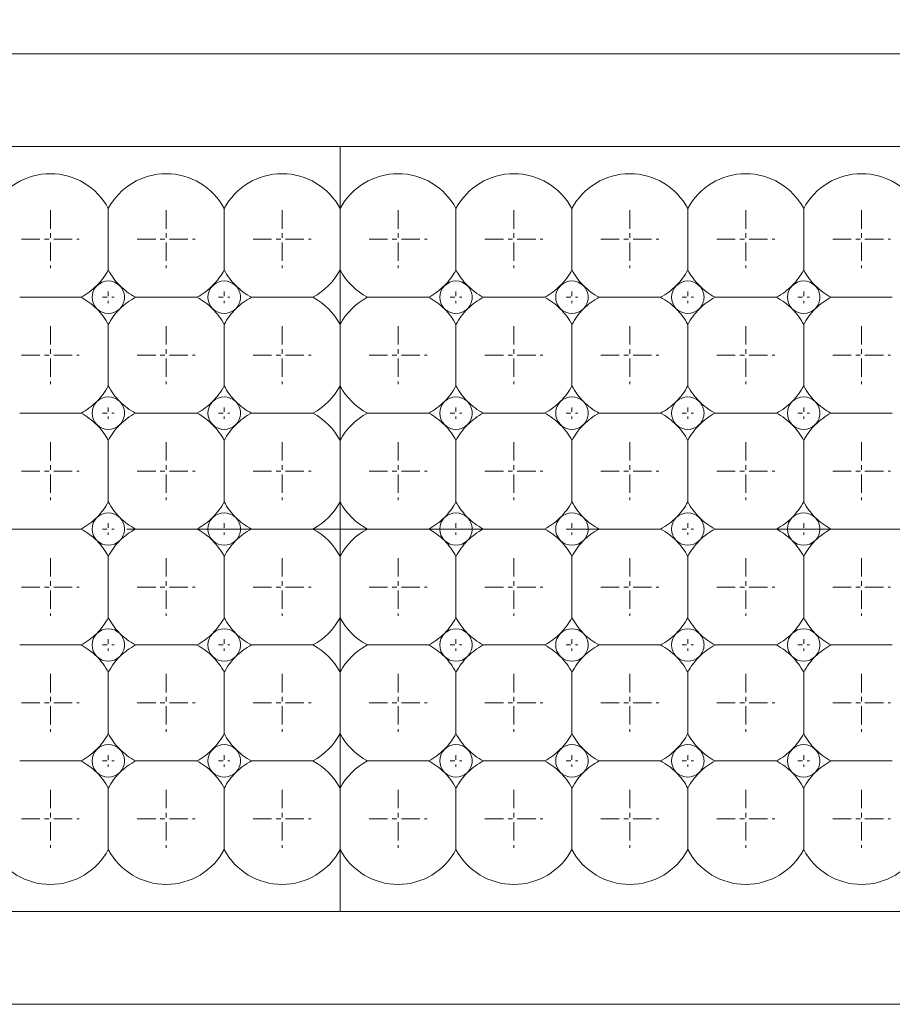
# Model space of a CAD drawing. Header units: millimetres. Extents: x -201 to 202, y 143 to 428.
# Tile 4 of 28: x -99 to -81, y 283 to 304. Entities that reach past the tile are written whole.
import ezdxf

# ---------------------------------------------------------------- set-up
doc = ezdxf.new("R2010")
doc.units = ezdxf.units.MM
doc.header["$LTSCALE"] = 0.25
doc.linetypes.add('CENTER', pattern=[50.8, 31.75, -6.35, 6.35, -6.35])
for name, color, linetype, lineweight in [('BASE', 7, 'Continuous', 20), ('CENTER', 1, 'CENTER', 9), ('DIMENSION', 6, 'Continuous', 9), ('LED LENS', 7, 'Continuous', 20)]:
    doc.layers.add(name, color=color, linetype=linetype, lineweight=lineweight)
doc.styles.add('VS Standard', font='msgothic.ttc', dxfattribs={"height": 3})
doc.dimstyles.new('VS Standard x0.5', dxfattribs={"dimtxt": 3, "dimasz": 3, "dimexe": 0.5, "dimexo": 0.8, "dimgap": 0.5, "dimtad": 3, "dimlfac": 2, "dimrnd": 0.0001, "dimzin": 9, "dimdsep": 46, "dimtxsty": 'VS Standard', "dimcen": 0, "dimaunit": 1, "dimadec": 0, "dimazin": 2, "dimtfac": 1, "dimtmove": 0, "dimatfit": 3, "dimfxl": 1, "dimtolj": 1, "dimtzin": 0, "dimarcsym": 0})

# ---------------------------------------------------------------- blocks, each defined once
blk = doc.blocks.new('*D234')
at = {"layer": 'Defpoints', "color": 0}
for p in [(83.249, 324.157), (-118.251, 303.238), (83.249, 303.238)]:
    blk.add_point(p, dxfattribs=at)
at = {"layer": 'DIMENSION', "color": 0, "lineweight": -2}
for p, q in [((-118.251, 304.038), (-118.251, 324.657)), ((83.249, 304.038), (83.249, 324.657)), ((-115.251, 324.157), (80.249, 324.157))]:
    blk.add_line(p, q, dxfattribs=at)
at = {"layer": 'DIMENSION', "color": 0}
for points in [[(-115.251, 324.657), (-115.251, 323.657), (-118.251, 324.157)], [(80.249, 323.657), (80.249, 324.657), (83.249, 324.157)]]:
    blk.add_solid(points, dxfattribs=at)
at = {"layer": 'DIMENSION', "color": 0, "insert": (-17.501, 326.158), "char_height": 3, "attachment_point": 5, "style": 'VS Standard'}
blk.add_mtext('\\A1;403', dxfattribs=at)
blk = doc.blocks.new('*D235')
at = {"layer": 'Defpoints', "color": 0}
for p in [(82.499, 314.774), (-117.501, 303.238), (82.499, 303.238)]:
    blk.add_point(p, dxfattribs=at)
at = {"layer": 'DIMENSION', "color": 0, "lineweight": -2}
for p, q in [((-117.501, 304.038), (-117.501, 315.274)), ((82.499, 304.038), (82.499, 315.274)), ((-114.501, 314.774), (79.499, 314.774))]:
    blk.add_line(p, q, dxfattribs=at)
at = {"layer": 'DIMENSION', "color": 0}
for points in [[(-114.501, 315.274), (-114.501, 314.274), (-117.501, 314.774)], [(79.499, 314.274), (79.499, 315.274), (82.499, 314.774)]]:
    blk.add_solid(points, dxfattribs=at)
at = {"layer": 'DIMENSION', "color": 0, "insert": (-17.501, 316.774), "char_height": 3, "attachment_point": 5, "style": 'VS Standard'}
blk.add_mtext('\\A1;400', dxfattribs=at)
blk = doc.blocks.new('*D236')
at = {"layer": 'Defpoints', "color": 0}
for p in [(84.248, 333.394), (-119.254, 298.575), (84.248, 298.488)]:
    blk.add_point(p, dxfattribs=at)
at = {"layer": 'DIMENSION', "color": 0, "lineweight": -2}
for p, q in [((-119.254, 299.375), (-119.254, 333.894)), ((84.248, 299.288), (84.248, 333.894)), ((-116.254, 333.394), (81.248, 333.394))]:
    blk.add_line(p, q, dxfattribs=at)
at = {"layer": 'DIMENSION', "color": 0}
for points in [[(-116.254, 333.894), (-116.254, 332.894), (-119.254, 333.394)], [(81.248, 332.894), (81.248, 333.894), (84.248, 333.394)]]:
    blk.add_solid(points, dxfattribs=at)
at = {"layer": 'DIMENSION', "color": 0, "insert": (-17.503, 335.645), "char_height": 3, "attachment_point": 5, "style": 'VS Standard'}
blk.add_mtext('\\A1;\\A1;(407)', dxfattribs=at)

msp = doc.modelspace()

# ---------------------------------------------------------------- linework, layer by layer
at = {"layer": 'BASE'}
for p, q in [((-117.5007, 303.2382), (82.4993, 303.2382)), ((82.4993, 301.2382), (-117.5007, 301.2382)), ((-92.5007, 301.2382), (-92.5007, 284.7382)), ((-117.5007, 284.7382), (82.4993, 284.7382)), ((82.4993, 282.7382), (-118.2507, 282.7382))]:
    msp.add_line(p, q, dxfattribs=at)
at = {"layer": 'CENTER', "ltscale": 0.05}
for p, q in [((-98.7507, 299.8632), (-98.7507, 298.6132)), ((-96.2507, 299.8632), (-96.2507, 298.6132)), ((-93.7507, 299.8632), (-93.7507, 298.6132)), ((-91.2507, 299.8632), (-91.2507, 298.6132)), ((-88.7507, 299.8632), (-88.7507, 298.6132)), ((-86.2507, 299.8632), (-86.2507, 298.6132)), ((-83.7507, 299.8632), (-83.7507, 298.6132)), ((-81.2507, 299.8632), (-81.2507, 298.6132)), ((-99.3757, 299.2382), (-98.1257, 299.2382)), ((-96.8757, 299.2382), (-95.6257, 299.2382)), ((-94.3757, 299.2382), (-93.1257, 299.2382)), ((-91.8757, 299.2382), (-90.6257, 299.2382)), ((-89.3757, 299.2382), (-88.1257, 299.2382)), ((-86.8757, 299.2382), (-85.6257, 299.2382)), ((-84.3757, 299.2382), (-83.1257, 299.2382)), ((-81.8757, 299.2382), (-80.6257, 299.2382)), ((-98.7507, 297.3632), (-98.7507, 296.1132)), ((-96.2507, 297.3632), (-96.2507, 296.1132)), ((-93.7507, 297.3632), (-93.7507, 296.1132)), ((-91.2507, 297.3632), (-91.2507, 296.1132)), ((-88.7507, 297.3632), (-88.7507, 296.1132)), ((-86.2507, 297.3632), (-86.2507, 296.1132)), ((-83.7507, 297.3632), (-83.7507, 296.1132)), ((-81.2507, 297.3632), (-81.2507, 296.1132)), ((-99.3757, 296.7382), (-98.1257, 296.7382)), ((-96.8757, 296.7382), (-95.6257, 296.7382)), ((-94.3757, 296.7382), (-93.1257, 296.7382)), ((-91.8757, 296.7382), (-90.6257, 296.7382)), ((-89.3757, 296.7382), (-88.1257, 296.7382)), ((-86.8757, 296.7382), (-85.6257, 296.7382)), ((-84.3757, 296.7382), (-83.1257, 296.7382)), ((-81.8757, 296.7382), (-80.6257, 296.7382)), ((-98.7507, 294.8632), (-98.7507, 293.6132)), ((-96.2507, 294.8632), (-96.2507, 293.6132)), ((-93.7507, 294.8632), (-93.7507, 293.6132)), ((-91.2507, 294.8632), (-91.2507, 293.6132)), ((-88.7507, 294.8632), (-88.7507, 293.6132)), ((-86.2507, 294.8632), (-86.2507, 293.6132)), ((-83.7507, 294.8632), (-83.7507, 293.6132)), ((-81.2507, 294.8632), (-81.2507, 293.6132)), ((-99.3757, 294.2382), (-98.1257, 294.2382)), ((-96.8757, 294.2382), (-95.6257, 294.2382)), ((-94.3757, 294.2382), (-93.1257, 294.2382)), ((-91.8757, 294.2382), (-90.6257, 294.2382)), ((-89.3757, 294.2382), (-88.1257, 294.2382)), ((-86.8757, 294.2382), (-85.6257, 294.2382)), ((-84.3757, 294.2382), (-83.1257, 294.2382)), ((-81.8757, 294.2382), (-80.6257, 294.2382)), ((-98.7507, 292.3632), (-98.7507, 291.1132)), ((-96.2507, 292.3632), (-96.2507, 291.1132)), ((-93.7507, 292.3632), (-93.7507, 291.1132)), ((-91.2507, 292.3632), (-91.2507, 291.1132)), ((-88.7507, 292.3632), (-88.7507, 291.1132)), ((-86.2507, 292.3632), (-86.2507, 291.1132)), ((-83.7507, 292.3632), (-83.7507, 291.1132)), ((-81.2507, 292.3632), (-81.2507, 291.1132)), ((-99.3757, 291.7382), (-98.1257, 291.7382)), ((-96.8757, 291.7382), (-95.6257, 291.7382)), ((-94.3757, 291.7382), (-93.1257, 291.7382)), ((-91.8757, 291.7382), (-90.6257, 291.7382)), ((-89.3757, 291.7382), (-88.1257, 291.7382)), ((-86.8757, 291.7382), (-85.6257, 291.7382)), ((-84.3757, 291.7382), (-83.1257, 291.7382)), ((-81.8757, 291.7382), (-80.6257, 291.7382)), ((-98.7507, 289.8632), (-98.7507, 288.6132)), ((-96.2507, 289.8632), (-96.2507, 288.6132)), ((-93.7507, 289.8632), (-93.7507, 288.6132)), ((-91.2507, 289.8632), (-91.2507, 288.6132)), ((-88.7507, 289.8632), (-88.7507, 288.6132)), ((-86.2507, 289.8632), (-86.2507, 288.6132)), ((-83.7507, 289.8632), (-83.7507, 288.6132)), ((-81.2507, 289.8632), (-81.2507, 288.6132)), ((-99.3757, 289.2382), (-98.1257, 289.2382)), ((-96.8757, 289.2382), (-95.6257, 289.2382)), ((-94.3757, 289.2382), (-93.1257, 289.2382)), ((-91.8757, 289.2382), (-90.6257, 289.2382)), ((-89.3757, 289.2382), (-88.1257, 289.2382)), ((-86.8757, 289.2382), (-85.6257, 289.2382)), ((-84.3757, 289.2382), (-83.1257, 289.2382)), ((-81.8757, 289.2382), (-80.6257, 289.2382)), ((-98.7507, 287.3632), (-98.7507, 286.1132)), ((-96.2507, 287.3632), (-96.2507, 286.1132)), ((-93.7507, 287.3632), (-93.7507, 286.1132)), ((-91.2507, 287.3632), (-91.2507, 286.1132)), ((-88.7507, 287.3632), (-88.7507, 286.1132)), ((-86.2507, 287.3632), (-86.2507, 286.1132)), ((-83.7507, 287.3632), (-83.7507, 286.1132)), ((-81.2507, 287.3632), (-81.2507, 286.1132)), ((-99.3757, 286.7382), (-98.1257, 286.7382)), ((-96.8757, 286.7382), (-95.6257, 286.7382)), ((-94.3757, 286.7382), (-93.1257, 286.7382)), ((-91.8757, 286.7382), (-90.6257, 286.7382)), ((-89.3757, 286.7382), (-88.1257, 286.7382)), ((-86.8757, 286.7382), (-85.6257, 286.7382)), ((-84.3757, 286.7382), (-83.1257, 286.7382)), ((-81.8757, 286.7382), (-80.6257, 286.7382))]:
    msp.add_line(p, q, dxfattribs=at)
at = {"layer": 'CENTER', "ltscale": 0.01}
for p, q in [((-97.6257, 297.9882), (-97.3757, 297.9882)), ((-97.5007, 298.1132), (-97.5007, 297.8632)), ((-95.1257, 297.9882), (-94.8757, 297.9882)), ((-95.0007, 298.1132), (-95.0007, 297.8632)), ((-92.5007, 298.1132), (-92.5007, 297.8632)), ((-90.1257, 297.9882), (-89.8757, 297.9882)), ((-90.0007, 298.1132), (-90.0007, 297.8632)), ((-87.6257, 297.9882), (-87.3757, 297.9882)), ((-87.5007, 298.1132), (-87.5007, 297.8632)), ((-85.1257, 297.9882), (-84.8757, 297.9882)), ((-85.0007, 298.1132), (-85.0007, 297.8632)), ((-82.6257, 297.9882), (-82.3757, 297.9882)), ((-82.5007, 298.1132), (-82.5007, 297.8632)), ((-97.5007, 295.6132), (-97.5007, 295.3632)), ((-95.0007, 295.6132), (-95.0007, 295.3632)), ((-92.5007, 295.6132), (-92.5007, 295.3632)), ((-90.0007, 295.6132), (-90.0007, 295.3632)), ((-87.5007, 295.6132), (-87.5007, 295.3632)), ((-85.0007, 295.6132), (-85.0007, 295.3632)), ((-82.5007, 295.6132), (-82.5007, 295.3632)), ((-97.6257, 295.4882), (-97.3757, 295.4882)), ((-95.1257, 295.4882), (-94.8757, 295.4882)), ((-90.1257, 295.4882), (-89.8757, 295.4882)), ((-87.6257, 295.4882), (-87.3757, 295.4882)), ((-85.1257, 295.4882), (-84.8757, 295.4882)), ((-82.6257, 295.4882), (-82.3757, 295.4882)), ((-97.5007, 293.1132), (-97.5007, 292.8632)), ((-95.0007, 293.1132), (-95.0007, 292.8632)), ((-92.5007, 293.1132), (-92.5007, 292.8632)), ((-90.0007, 293.1132), (-90.0007, 292.8632)), ((-87.5007, 293.1132), (-87.5007, 292.8632)), ((-85.0007, 293.1132), (-85.0007, 292.8632)), ((-82.5007, 293.1132), (-82.5007, 292.8632)), ((-97.6257, 292.9882), (-97.3757, 292.9882)), ((-95.1257, 292.9882), (-94.8757, 292.9882)), ((-90.1257, 292.9882), (-89.8757, 292.9882)), ((-87.6257, 292.9882), (-87.3757, 292.9882)), ((-85.1257, 292.9882), (-84.8757, 292.9882)), ((-82.6257, 292.9882), (-82.3757, 292.9882)), ((-97.5007, 290.6132), (-97.5007, 290.3632)), ((-95.0007, 290.6132), (-95.0007, 290.3632)), ((-92.5007, 290.6132), (-92.5007, 290.3632)), ((-90.0007, 290.6132), (-90.0007, 290.3632)), ((-87.5007, 290.6132), (-87.5007, 290.3632)), ((-85.0007, 290.6132), (-85.0007, 290.3632)), ((-82.5007, 290.6132), (-82.5007, 290.3632)), ((-97.6257, 290.4882), (-97.3757, 290.4882)), ((-95.1257, 290.4882), (-94.8757, 290.4882)), ((-90.1257, 290.4882), (-89.8757, 290.4882)), ((-87.6257, 290.4882), (-87.3757, 290.4882)), ((-85.1257, 290.4882), (-84.8757, 290.4882)), ((-82.6257, 290.4882), (-82.3757, 290.4882)), ((-97.6257, 287.9882), (-97.3757, 287.9882)), ((-97.5007, 288.1132), (-97.5007, 287.8632)), ((-95.1257, 287.9882), (-94.8757, 287.9882)), ((-95.0007, 288.1132), (-95.0007, 287.8632)), ((-92.5007, 288.1132), (-92.5007, 287.8632)), ((-90.1257, 287.9882), (-89.8757, 287.9882)), ((-90.0007, 288.1132), (-90.0007, 287.8632)), ((-87.6257, 287.9882), (-87.3757, 287.9882)), ((-87.5007, 288.1132), (-87.5007, 287.8632)), ((-85.1257, 287.9882), (-84.8757, 287.9882)), ((-85.0007, 288.1132), (-85.0007, 287.8632)), ((-82.6257, 287.9882), (-82.3757, 287.9882)), ((-82.5007, 288.1132), (-82.5007, 287.8632))]:
    msp.add_line(p, q, dxfattribs=at)
at = {"layer": 'CENTER'}
msp.add_line((-122.5007, 292.9882), (87.4993, 292.9882), dxfattribs=at)
at = {"layer": 'LED LENS'}
for p, q in [((-92.5007, 301.2382), (-92.5007, 284.7382)), ((-92.5007, 301.2382), (-92.5007, 286.7382)), ((-92.5007, 301.2382), (-92.5007, 286.7382)), ((-97.5007, 299.8996), (-97.5007, 299.2382)), ((-95.0007, 299.8996), (-95.0007, 299.2382)), ((-90.0007, 299.8996), (-90.0007, 299.2382)), ((-87.5007, 299.8996), (-87.5007, 299.2382)), ((-85.0007, 299.8996), (-85.0007, 299.2382)), ((-82.5007, 299.8996), (-82.5007, 299.2382)), ((-97.5007, 299.2382), (-97.5007, 298.5767)), ((-95.0007, 299.2382), (-95.0007, 298.5767)), ((-90.0007, 299.2382), (-90.0007, 298.5767)), ((-87.5007, 299.2382), (-87.5007, 298.5767)), ((-85.0007, 299.2382), (-85.0007, 298.5767)), ((-82.5007, 299.2382), (-82.5007, 298.5767)), ((-99.4121, 297.9882), (-98.0892, 297.9882)), ((-96.9121, 297.9882), (-95.5892, 297.9882)), ((-94.4121, 297.9882), (-93.0892, 297.9882)), ((-91.9121, 297.9882), (-90.5892, 297.9882)), ((-89.4121, 297.9882), (-88.0892, 297.9882)), ((-86.9121, 297.9882), (-85.5892, 297.9882)), ((-84.4121, 297.9882), (-83.0892, 297.9882)), ((-81.9121, 297.9882), (-80.5892, 297.9882)), ((-97.5007, 297.3996), (-97.5007, 296.7382)), ((-95.0007, 297.3996), (-95.0007, 296.7382)), ((-90.0007, 297.3996), (-90.0007, 296.7382)), ((-87.5007, 297.3996), (-87.5007, 296.7382)), ((-85.0007, 297.3996), (-85.0007, 296.7382)), ((-82.5007, 297.3996), (-82.5007, 296.7382)), ((-97.5007, 296.7382), (-97.5007, 296.0767)), ((-95.0007, 296.7382), (-95.0007, 296.0767)), ((-90.0007, 296.7382), (-90.0007, 296.0767)), ((-87.5007, 296.7382), (-87.5007, 296.0767)), ((-85.0007, 296.7382), (-85.0007, 296.0767)), ((-82.5007, 296.7382), (-82.5007, 296.0767)), ((-99.4121, 295.4882), (-98.0892, 295.4882)), ((-96.9121, 295.4882), (-95.5892, 295.4882)), ((-94.4121, 295.4882), (-93.0892, 295.4882)), ((-91.9121, 295.4882), (-90.5892, 295.4882)), ((-89.4121, 295.4882), (-88.0892, 295.4882)), ((-86.9121, 295.4882), (-85.5892, 295.4882)), ((-84.4121, 295.4882), (-83.0892, 295.4882)), ((-81.9121, 295.4882), (-80.5892, 295.4882)), ((-97.5007, 294.8996), (-97.5007, 294.2382)), ((-95.0007, 294.8996), (-95.0007, 294.2382)), ((-90.0007, 294.8996), (-90.0007, 294.2382)), ((-87.5007, 294.8996), (-87.5007, 294.2382)), ((-85.0007, 294.8996), (-85.0007, 294.2382)), ((-82.5007, 294.8996), (-82.5007, 294.2382)), ((-97.5007, 294.2382), (-97.5007, 293.5767)), ((-95.0007, 294.2382), (-95.0007, 293.5767)), ((-90.0007, 294.2382), (-90.0007, 293.5767)), ((-87.5007, 294.2382), (-87.5007, 293.5767)), ((-85.0007, 294.2382), (-85.0007, 293.5767)), ((-82.5007, 294.2382), (-82.5007, 293.5767)), ((-99.4121, 292.9882), (-98.0892, 292.9882)), ((-96.9121, 292.9882), (-95.5892, 292.9882)), ((-94.4121, 292.9882), (-93.0892, 292.9882)), ((-91.9121, 292.9882), (-90.5892, 292.9882)), ((-89.4121, 292.9882), (-88.0892, 292.9882)), ((-86.9121, 292.9882), (-85.5892, 292.9882)), ((-84.4121, 292.9882), (-83.0892, 292.9882)), ((-81.9121, 292.9882), (-80.5892, 292.9882)), ((-97.5007, 292.3996), (-97.5007, 291.7382)), ((-95.0007, 292.3996), (-95.0007, 291.7382)), ((-90.0007, 292.3996), (-90.0007, 291.7382)), ((-87.5007, 292.3996), (-87.5007, 291.7382)), ((-85.0007, 292.3996), (-85.0007, 291.7382)), ((-82.5007, 292.3996), (-82.5007, 291.7382)), ((-97.5007, 291.7382), (-97.5007, 291.0767)), ((-95.0007, 291.7382), (-95.0007, 291.0767)), ((-90.0007, 291.7382), (-90.0007, 291.0767)), ((-87.5007, 291.7382), (-87.5007, 291.0767)), ((-85.0007, 291.7382), (-85.0007, 291.0767)), ((-82.5007, 291.7382), (-82.5007, 291.0767)), ((-99.4121, 290.4882), (-98.0892, 290.4882)), ((-96.9121, 290.4882), (-95.5892, 290.4882)), ((-94.4121, 290.4882), (-93.0892, 290.4882)), ((-91.9121, 290.4882), (-90.5892, 290.4882)), ((-89.4121, 290.4882), (-88.0892, 290.4882)), ((-86.9121, 290.4882), (-85.5892, 290.4882)), ((-84.4121, 290.4882), (-83.0892, 290.4882)), ((-81.9121, 290.4882), (-80.5892, 290.4882)), ((-97.5007, 289.8996), (-97.5007, 289.2382)), ((-95.0007, 289.2382), (-95.0007, 289.8996)), ((-90.0007, 289.8996), (-90.0007, 289.2382)), ((-87.5007, 289.8996), (-87.5007, 289.2382)), ((-85.0007, 289.8996), (-85.0007, 289.2382)), ((-82.5007, 289.8996), (-82.5007, 289.2382)), ((-97.5007, 289.2382), (-97.5007, 288.5767)), ((-95.0007, 288.5767), (-95.0007, 289.2382)), ((-90.0007, 289.2382), (-90.0007, 288.5767)), ((-87.5007, 289.2382), (-87.5007, 288.5767)), ((-85.0007, 289.2382), (-85.0007, 288.5767)), ((-82.5007, 289.2382), (-82.5007, 288.5767)), ((-99.4121, 287.9882), (-98.0892, 287.9882)), ((-96.9121, 287.9882), (-95.5892, 287.9882)), ((-94.4121, 287.9882), (-93.0892, 287.9882)), ((-91.9121, 287.9882), (-90.5892, 287.9882)), ((-89.4121, 287.9882), (-88.0892, 287.9882)), ((-86.9121, 287.9882), (-85.5892, 287.9882)), ((-84.4121, 287.9882), (-83.0892, 287.9882)), ((-81.9121, 287.9882), (-80.5892, 287.9882)), ((-97.5007, 286.7382), (-97.5007, 287.3996)), ((-95.0007, 286.7382), (-95.0007, 287.3996)), ((-90.0007, 287.3996), (-90.0007, 286.7382)), ((-87.5007, 287.3996), (-87.5007, 286.7382)), ((-85.0007, 287.3996), (-85.0007, 286.7382)), ((-82.5007, 287.3996), (-82.5007, 286.7382)), ((-97.5007, 286.0767), (-97.5007, 286.7382)), ((-95.0007, 286.0767), (-95.0007, 286.7382)), ((-90.0007, 286.7382), (-90.0007, 286.0767)), ((-87.5007, 286.7382), (-87.5007, 286.0767)), ((-85.0007, 286.7382), (-85.0007, 286.0767)), ((-82.5007, 286.7382), (-82.5007, 286.0767))]:
    msp.add_line(p, q, dxfattribs=at)
for centre, radius, start, end in [((-98.7507, 299.2382), 1.4142, 27.88557, 152.11443), ((-96.2507, 299.2382), 1.4142, 27.88557, 152.11443), ((-93.7507, 299.2382), 1.4142, 27.88557, 152.11443), ((-91.2507, 299.2382), 1.4142, 27.88557, 152.11443), ((-88.7507, 299.2382), 1.4142, 27.88557, 152.11443), ((-86.2507, 299.2382), 1.4142, 27.88557, 152.11443), ((-83.7507, 299.2382), 1.4142, 27.88557, 152.11443), ((-81.2507, 299.2382), 1.4142, 27.88557, 152.11443), ((-98.7507, 299.2382), 1.4142, 315, 332.11443), ((-96.2507, 299.2382), 1.4142, 207.88557, 225), ((-96.2507, 299.2382), 1.4142, 315, 332.11443), ((-93.7507, 299.2382), 1.4142, 207.88557, 225), ((-93.7507, 299.2382), 1.4142, 297.88557, 332.11443), ((-91.2507, 299.2382), 1.4142, 207.88557, 242.11443), ((-91.2507, 299.2382), 1.4142, 315, 332.11443), ((-88.7507, 299.2382), 1.4142, 207.88557, 225), ((-88.7507, 299.2382), 1.4142, 315, 332.11443), ((-86.2507, 299.2382), 1.4142, 207.88557, 225), ((-86.2507, 299.2382), 1.4142, 315, 332.11443), ((-83.7507, 299.2382), 1.4142, 207.88557, 225), ((-83.7507, 299.2382), 1.4142, 315, 332.11443), ((-81.2507, 299.2382), 1.4142, 207.88557, 225), ((-98.7507, 299.2382), 1.4142, 297.88557, 315), ((-97.5007, 297.9882), 0.35, 135, 225), ((-97.5007, 297.9882), 0.35, 45, 135), ((-97.5007, 297.9882), 0.35, 0, 45), ((-96.2507, 299.2382), 1.4142, 225, 242.11443), ((-96.2507, 299.2382), 1.4142, 297.88557, 315), ((-95.0007, 297.9882), 0.35, 135, 225), ((-95.0007, 297.9882), 0.35, 45, 135), ((-95.0007, 297.9882), 0.35, 0, 45), ((-93.7507, 299.2382), 1.4142, 225, 242.11443), ((-91.2507, 299.2382), 1.4142, 297.88557, 315), ((-90.0007, 297.9882), 0.35, 135, 225), ((-90.0007, 297.9882), 0.35, 45, 135), ((-90.0007, 297.9882), 0.35, 0, 45), ((-88.7507, 299.2382), 1.4142, 225, 242.11443), ((-88.7507, 299.2382), 1.4142, 297.88557, 315), ((-87.5007, 297.9882), 0.35, 135, 225), ((-87.5007, 297.9882), 0.35, 45, 135), ((-87.5007, 297.9882), 0.35, 0, 45), ((-86.2507, 299.2382), 1.4142, 225, 242.11443), ((-86.2507, 299.2382), 1.4142, 297.88557, 315), ((-85.0007, 297.9882), 0.35, 135, 225), ((-85.0007, 297.9882), 0.35, 45, 135), ((-85.0007, 297.9882), 0.35, 0, 45), ((-83.7507, 299.2382), 1.4142, 225, 242.11443), ((-83.7507, 299.2382), 1.4142, 297.88557, 315), ((-82.5007, 297.9882), 0.35, 135, 225), ((-82.5007, 297.9882), 0.35, 45, 135), ((-82.5007, 297.9882), 0.35, 0, 45), ((-81.2507, 299.2382), 1.4142, 225, 242.11443), ((-98.7507, 296.7382), 1.4142, 45, 62.11443), ((-97.5007, 297.9882), 0.35, 315, 0), ((-96.2507, 296.7382), 1.4142, 117.88557, 135), ((-96.2507, 296.7382), 1.4142, 45, 62.11443), ((-95.0007, 297.9882), 0.35, 315, 0), ((-93.7507, 296.7382), 1.4142, 117.88557, 135), ((-93.7507, 296.7382), 1.4142, 27.88557, 62.11443), ((-91.2507, 296.7382), 1.4142, 117.88557, 152.11443), ((-91.2507, 296.7382), 1.4142, 45, 62.11443), ((-90.0007, 297.9882), 0.35, 315, 0), ((-88.7507, 296.7382), 1.4142, 117.88557, 135), ((-88.7507, 296.7382), 1.4142, 45, 62.11443), ((-87.5007, 297.9882), 0.35, 315, 0), ((-86.2507, 296.7382), 1.4142, 117.88557, 135), ((-86.2507, 296.7382), 1.4142, 45, 62.11443), ((-85.0007, 297.9882), 0.35, 315, 0), ((-83.7507, 296.7382), 1.4142, 117.88557, 135), ((-83.7507, 296.7382), 1.4142, 45, 62.11443), ((-82.5007, 297.9882), 0.35, 315, 0), ((-81.2507, 296.7382), 1.4142, 117.88557, 135), ((-98.7507, 296.7382), 1.4142, 27.88557, 45), ((-97.5007, 297.9882), 0.35, 225, 315), ((-96.2507, 296.7382), 1.4142, 135, 152.11443), ((-96.2507, 296.7382), 1.4142, 27.88557, 45), ((-95.0007, 297.9882), 0.35, 225, 315), ((-93.7507, 296.7382), 1.4142, 135, 152.11443), ((-91.2507, 296.7382), 1.4142, 27.88557, 45), ((-90.0007, 297.9882), 0.35, 225, 315), ((-88.7507, 296.7382), 1.4142, 135, 152.11443), ((-88.7507, 296.7382), 1.4142, 27.88557, 45), ((-87.5007, 297.9882), 0.35, 225, 315), ((-86.2507, 296.7382), 1.4142, 135, 152.11443), ((-86.2507, 296.7382), 1.4142, 27.88557, 45), ((-85.0007, 297.9882), 0.35, 225, 315), ((-83.7507, 296.7382), 1.4142, 135, 152.11443), ((-83.7507, 296.7382), 1.4142, 27.88557, 45), ((-82.5007, 297.9882), 0.35, 225, 315), ((-81.2507, 296.7382), 1.4142, 135, 152.11443), ((-98.7507, 296.7382), 1.4142, 315, 332.11443), ((-96.2507, 296.7382), 1.4142, 207.88557, 225), ((-96.2507, 296.7382), 1.4142, 315, 332.11443), ((-93.7507, 296.7382), 1.4142, 207.88557, 225), ((-93.7507, 296.7382), 1.4142, 297.88557, 332.11443), ((-91.2507, 296.7382), 1.4142, 207.88557, 242.11443), ((-91.2507, 296.7382), 1.4142, 315, 332.11443), ((-88.7507, 296.7382), 1.4142, 207.88557, 225), ((-88.7507, 296.7382), 1.4142, 315, 332.11443), ((-86.2507, 296.7382), 1.4142, 207.88557, 225), ((-86.2507, 296.7382), 1.4142, 315, 332.11443), ((-83.7507, 296.7382), 1.4142, 207.88557, 225), ((-83.7507, 296.7382), 1.4142, 315, 332.11443), ((-81.2507, 296.7382), 1.4142, 207.88557, 225), ((-97.5007, 295.4882), 0.35, 45, 135), ((-95.0007, 295.4882), 0.35, 45, 135), ((-90.0007, 295.4882), 0.35, 45, 135), ((-87.5007, 295.4882), 0.35, 45, 135), ((-85.0007, 295.4882), 0.35, 45, 135), ((-82.5007, 295.4882), 0.35, 45, 135), ((-98.7507, 296.7382), 1.4142, 297.88557, 315), ((-97.5007, 295.4882), 0.35, 135, 225), ((-97.5007, 295.4882), 0.35, 0, 45), ((-96.2507, 296.7382), 1.4142, 225, 242.11443), ((-96.2507, 296.7382), 1.4142, 297.88557, 315), ((-95.0007, 295.4882), 0.35, 135, 225), ((-95.0007, 295.4882), 0.35, 0, 45), ((-93.7507, 296.7382), 1.4142, 225, 242.11443), ((-91.2507, 296.7382), 1.4142, 297.88557, 315), ((-90.0007, 295.4882), 0.35, 135, 225), ((-90.0007, 295.4882), 0.35, 0, 45), ((-88.7507, 296.7382), 1.4142, 225, 242.11443), ((-88.7507, 296.7382), 1.4142, 297.88557, 315), ((-87.5007, 295.4882), 0.35, 135, 225), ((-87.5007, 295.4882), 0.35, 0, 45), ((-86.2507, 296.7382), 1.4142, 225, 242.11443), ((-86.2507, 296.7382), 1.4142, 297.88557, 315), ((-85.0007, 295.4882), 0.35, 135, 225), ((-85.0007, 295.4882), 0.35, 0, 45), ((-83.7507, 296.7382), 1.4142, 225, 242.11443), ((-83.7507, 296.7382), 1.4142, 297.88557, 315), ((-82.5007, 295.4882), 0.35, 135, 225), ((-82.5007, 295.4882), 0.35, 0, 45), ((-81.2507, 296.7382), 1.4142, 225, 242.11443), ((-98.7507, 294.2382), 1.4142, 45, 62.11443), ((-97.5007, 295.4882), 0.35, 315, 0), ((-96.2507, 294.2382), 1.4142, 117.88557, 135), ((-96.2507, 294.2382), 1.4142, 45, 62.11443), ((-95.0007, 295.4882), 0.35, 315, 0), ((-93.7507, 294.2382), 1.4142, 117.88557, 135), ((-93.7507, 294.2382), 1.4142, 27.88557, 62.11443), ((-91.2507, 294.2382), 1.4142, 117.88557, 152.11443), ((-91.2507, 294.2382), 1.4142, 45, 62.11443), ((-90.0007, 295.4882), 0.35, 315, 0), ((-88.7507, 294.2382), 1.4142, 117.88557, 135), ((-88.7507, 294.2382), 1.4142, 45, 62.11443), ((-87.5007, 295.4882), 0.35, 315, 0), ((-86.2507, 294.2382), 1.4142, 117.88557, 135), ((-86.2507, 294.2382), 1.4142, 45, 62.11443), ((-85.0007, 295.4882), 0.35, 315, 0), ((-83.7507, 294.2382), 1.4142, 117.88557, 135), ((-83.7507, 294.2382), 1.4142, 45, 62.11443), ((-82.5007, 295.4882), 0.35, 315, 0), ((-81.2507, 294.2382), 1.4142, 117.88557, 135), ((-98.7507, 294.2382), 1.4142, 27.88557, 45), ((-97.5007, 295.4882), 0.35, 225, 315), ((-96.2507, 294.2382), 1.4142, 135, 152.11443), ((-96.2507, 294.2382), 1.4142, 27.88557, 45), ((-95.0007, 295.4882), 0.35, 225, 315), ((-93.7507, 294.2382), 1.4142, 135, 152.11443), ((-91.2507, 294.2382), 1.4142, 27.88557, 45), ((-90.0007, 295.4882), 0.35, 225, 315), ((-88.7507, 294.2382), 1.4142, 135, 152.11443), ((-88.7507, 294.2382), 1.4142, 27.88557, 45), ((-87.5007, 295.4882), 0.35, 225, 315), ((-86.2507, 294.2382), 1.4142, 135, 152.11443), ((-86.2507, 294.2382), 1.4142, 27.88557, 45), ((-85.0007, 295.4882), 0.35, 225, 315), ((-83.7507, 294.2382), 1.4142, 135, 152.11443), ((-83.7507, 294.2382), 1.4142, 27.88557, 45), ((-82.5007, 295.4882), 0.35, 225, 315), ((-81.2507, 294.2382), 1.4142, 135, 152.11443), ((-98.7507, 294.2382), 1.4142, 315, 332.11443), ((-96.2507, 294.2382), 1.4142, 207.88557, 225), ((-96.2507, 294.2382), 1.4142, 315, 332.11443), ((-93.7507, 294.2382), 1.4142, 207.88557, 225), ((-93.7507, 294.2382), 1.4142, 297.88557, 332.11443), ((-91.2507, 294.2382), 1.4142, 207.88557, 242.11443), ((-91.2507, 294.2382), 1.4142, 315, 332.11443), ((-88.7507, 294.2382), 1.4142, 207.88557, 225), ((-88.7507, 294.2382), 1.4142, 315, 332.11443), ((-86.2507, 294.2382), 1.4142, 207.88557, 225), ((-86.2507, 294.2382), 1.4142, 315, 332.11443), ((-83.7507, 294.2382), 1.4142, 207.88557, 225), ((-83.7507, 294.2382), 1.4142, 315, 332.11443), ((-81.2507, 294.2382), 1.4142, 207.88557, 225), ((-97.5007, 292.9882), 0.35, 45, 135), ((-95.0007, 292.9882), 0.35, 45, 135), ((-90.0007, 292.9882), 0.35, 45, 135), ((-87.5007, 292.9882), 0.35, 45, 135), ((-85.0007, 292.9882), 0.35, 45, 135), ((-82.5007, 292.9882), 0.35, 45, 135), ((-98.7507, 294.2382), 1.4142, 297.88557, 315), ((-97.5007, 292.9882), 0.35, 135, 225), ((-97.5007, 292.9882), 0.35, 0, 45), ((-96.2507, 294.2382), 1.4142, 225, 242.11443), ((-96.2507, 294.2382), 1.4142, 297.88557, 315), ((-95.0007, 292.9882), 0.35, 135, 225), ((-95.0007, 292.9882), 0.35, 0, 45), ((-93.7507, 294.2382), 1.4142, 225, 242.11443), ((-91.2507, 294.2382), 1.4142, 297.88557, 315), ((-90.0007, 292.9882), 0.35, 135, 225), ((-90.0007, 292.9882), 0.35, 0, 45), ((-88.7507, 294.2382), 1.4142, 225, 242.11443), ((-88.7507, 294.2382), 1.4142, 297.88557, 315), ((-87.5007, 292.9882), 0.35, 135, 225), ((-87.5007, 292.9882), 0.35, 0, 45), ((-86.2507, 294.2382), 1.4142, 225, 242.11443), ((-86.2507, 294.2382), 1.4142, 297.88557, 315), ((-85.0007, 292.9882), 0.35, 135, 225), ((-85.0007, 292.9882), 0.35, 0, 45), ((-83.7507, 294.2382), 1.4142, 225, 242.11443), ((-83.7507, 294.2382), 1.4142, 297.88557, 315), ((-82.5007, 292.9882), 0.35, 135, 225), ((-82.5007, 292.9882), 0.35, 0, 45), ((-81.2507, 294.2382), 1.4142, 225, 242.11443), ((-98.7507, 291.7382), 1.4142, 45, 62.11443), ((-97.5007, 292.9882), 0.35, 315, 0), ((-96.2507, 291.7382), 1.4142, 117.88557, 135), ((-96.2507, 291.7382), 1.4142, 45, 62.11443), ((-95.0007, 292.9882), 0.35, 315, 0), ((-93.7507, 291.7382), 1.4142, 117.88557, 135), ((-93.7507, 291.7382), 1.4142, 27.88557, 62.11443), ((-91.2507, 291.7382), 1.4142, 117.88557, 152.11443), ((-91.2507, 291.7382), 1.4142, 45, 62.11443), ((-90.0007, 292.9882), 0.35, 315, 0), ((-88.7507, 291.7382), 1.4142, 117.88557, 135), ((-88.7507, 291.7382), 1.4142, 45, 62.11443), ((-87.5007, 292.9882), 0.35, 315, 0), ((-86.2507, 291.7382), 1.4142, 117.88557, 135), ((-86.2507, 291.7382), 1.4142, 45, 62.11443), ((-85.0007, 292.9882), 0.35, 315, 0), ((-83.7507, 291.7382), 1.4142, 117.88557, 135), ((-83.7507, 291.7382), 1.4142, 45, 62.11443), ((-82.5007, 292.9882), 0.35, 315, 0), ((-81.2507, 291.7382), 1.4142, 117.88557, 135), ((-98.7507, 291.7382), 1.4142, 27.88557, 45), ((-97.5007, 292.9882), 0.35, 225, 315), ((-96.2507, 291.7382), 1.4142, 135, 152.11443), ((-96.2507, 291.7382), 1.4142, 27.88557, 45), ((-95.0007, 292.9882), 0.35, 225, 315), ((-93.7507, 291.7382), 1.4142, 135, 152.11443), ((-91.2507, 291.7382), 1.4142, 27.88557, 45), ((-90.0007, 292.9882), 0.35, 225, 315), ((-88.7507, 291.7382), 1.4142, 135, 152.11443), ((-88.7507, 291.7382), 1.4142, 27.88557, 45), ((-87.5007, 292.9882), 0.35, 225, 315), ((-86.2507, 291.7382), 1.4142, 135, 152.11443), ((-86.2507, 291.7382), 1.4142, 27.88557, 45), ((-85.0007, 292.9882), 0.35, 225, 315), ((-83.7507, 291.7382), 1.4142, 135, 152.11443), ((-83.7507, 291.7382), 1.4142, 27.88557, 45), ((-82.5007, 292.9882), 0.35, 225, 315), ((-81.2507, 291.7382), 1.4142, 135, 152.11443), ((-98.7507, 291.7382), 1.4142, 315, 332.11443), ((-96.2507, 291.7382), 1.4142, 207.88557, 225), ((-96.2507, 291.7382), 1.4142, 315, 332.11443), ((-93.7507, 291.7382), 1.4142, 207.88557, 225), ((-93.7507, 291.7382), 1.4142, 297.88557, 332.11443), ((-91.2507, 291.7382), 1.4142, 207.88557, 242.11443), ((-91.2507, 291.7382), 1.4142, 315, 332.11443), ((-88.7507, 291.7382), 1.4142, 207.88557, 225), ((-88.7507, 291.7382), 1.4142, 315, 332.11443), ((-86.2507, 291.7382), 1.4142, 207.88557, 225), ((-86.2507, 291.7382), 1.4142, 315, 332.11443), ((-83.7507, 291.7382), 1.4142, 207.88557, 225), ((-83.7507, 291.7382), 1.4142, 315, 332.11443), ((-81.2507, 291.7382), 1.4142, 207.88557, 225), ((-98.7507, 291.7382), 1.4142, 297.88557, 315), ((-97.5007, 290.4882), 0.35, 135, 225), ((-97.5007, 290.4882), 0.35, 45, 135), ((-97.5007, 290.4882), 0.35, 0, 45), ((-96.2507, 291.7382), 1.4142, 225, 242.11443), ((-96.2507, 291.7382), 1.4142, 297.88557, 315), ((-95.0007, 290.4882), 0.35, 135, 225), ((-95.0007, 290.4882), 0.35, 45, 135), ((-95.0007, 290.4882), 0.35, 0, 45), ((-93.7507, 291.7382), 1.4142, 225, 242.11443), ((-91.2507, 291.7382), 1.4142, 297.88557, 315), ((-90.0007, 290.4882), 0.35, 135, 225), ((-90.0007, 290.4882), 0.35, 45, 135), ((-90.0007, 290.4882), 0.35, 0, 45), ((-88.7507, 291.7382), 1.4142, 225, 242.11443), ((-88.7507, 291.7382), 1.4142, 297.88557, 315), ((-87.5007, 290.4882), 0.35, 135, 225), ((-87.5007, 290.4882), 0.35, 45, 135), ((-87.5007, 290.4882), 0.35, 0, 45), ((-86.2507, 291.7382), 1.4142, 225, 242.11443), ((-86.2507, 291.7382), 1.4142, 297.88557, 315), ((-85.0007, 290.4882), 0.35, 135, 225), ((-85.0007, 290.4882), 0.35, 45, 135), ((-85.0007, 290.4882), 0.35, 0, 45), ((-83.7507, 291.7382), 1.4142, 225, 242.11443), ((-83.7507, 291.7382), 1.4142, 297.88557, 315), ((-82.5007, 290.4882), 0.35, 135, 225), ((-82.5007, 290.4882), 0.35, 45, 135), ((-82.5007, 290.4882), 0.35, 0, 45), ((-81.2507, 291.7382), 1.4142, 225, 242.11443), ((-98.7507, 289.2382), 1.4142, 45, 62.11443), ((-97.5007, 290.4882), 0.35, 315, 0), ((-96.2507, 289.2382), 1.4142, 117.88557, 135), ((-96.2507, 289.2382), 1.4142, 45, 62.11443), ((-95.0007, 290.4882), 0.35, 315, 0), ((-93.7507, 289.2382), 1.4142, 117.88557, 135), ((-93.7507, 289.2382), 1.4142, 27.88557, 62.11443), ((-91.2507, 289.2382), 1.4142, 117.88557, 152.11443), ((-91.2507, 289.2382), 1.4142, 45, 62.11443), ((-90.0007, 290.4882), 0.35, 315, 0), ((-88.7507, 289.2382), 1.4142, 117.88557, 135), ((-88.7507, 289.2382), 1.4142, 45, 62.11443), ((-87.5007, 290.4882), 0.35, 315, 0), ((-86.2507, 289.2382), 1.4142, 117.88557, 135), ((-86.2507, 289.2382), 1.4142, 45, 62.11443), ((-85.0007, 290.4882), 0.35, 315, 0), ((-83.7507, 289.2382), 1.4142, 117.88557, 135), ((-83.7507, 289.2382), 1.4142, 45, 62.11443), ((-82.5007, 290.4882), 0.35, 315, 0), ((-81.2507, 289.2382), 1.4142, 117.88557, 135), ((-98.7507, 289.2382), 1.4142, 27.88557, 45), ((-97.5007, 290.4882), 0.35, 225, 315), ((-96.2507, 289.2382), 1.4142, 135, 152.11443), ((-96.2507, 289.2382), 1.4142, 27.88557, 45), ((-95.0007, 290.4882), 0.35, 225, 315), ((-93.7507, 289.2382), 1.4142, 135, 152.11443), ((-91.2507, 289.2382), 1.4142, 27.88557, 45), ((-90.0007, 290.4882), 0.35, 225, 315), ((-88.7507, 289.2382), 1.4142, 135, 152.11443), ((-88.7507, 289.2382), 1.4142, 27.88557, 45), ((-87.5007, 290.4882), 0.35, 225, 315), ((-86.2507, 289.2382), 1.4142, 135, 152.11443), ((-86.2507, 289.2382), 1.4142, 27.88557, 45), ((-85.0007, 290.4882), 0.35, 225, 315), ((-83.7507, 289.2382), 1.4142, 135, 152.11443), ((-83.7507, 289.2382), 1.4142, 27.88557, 45), ((-82.5007, 290.4882), 0.35, 225, 315), ((-81.2507, 289.2382), 1.4142, 135, 152.11443), ((-98.7507, 289.2382), 1.4142, 315, 332.11443), ((-96.2507, 289.2382), 1.4142, 207.88557, 225), ((-96.2507, 289.2382), 1.4142, 315, 332.11443), ((-93.7507, 289.2382), 1.4142, 207.88557, 225), ((-93.7507, 289.2382), 1.4142, 297.88557, 332.11443), ((-91.2507, 289.2382), 1.4142, 207.88557, 242.11443), ((-91.2507, 289.2382), 1.4142, 315, 332.11443), ((-88.7507, 289.2382), 1.4142, 207.88557, 225), ((-88.7507, 289.2382), 1.4142, 315, 332.11443), ((-86.2507, 289.2382), 1.4142, 207.88557, 225), ((-86.2507, 289.2382), 1.4142, 315, 332.11443), ((-83.7507, 289.2382), 1.4142, 207.88557, 225), ((-83.7507, 289.2382), 1.4142, 315, 332.11443), ((-81.2507, 289.2382), 1.4142, 207.88557, 225), ((-98.7507, 289.2382), 1.4142, 297.88557, 315), ((-97.5007, 287.9882), 0.35, 135, 225), ((-97.5007, 287.9882), 0.35, 45, 135), ((-97.5007, 287.9882), 0.35, 0, 45), ((-96.2507, 289.2382), 1.4142, 225, 242.11443), ((-96.2507, 289.2382), 1.4142, 297.88557, 315), ((-95.0007, 287.9882), 0.35, 135, 225), ((-95.0007, 287.9882), 0.35, 45, 135), ((-95.0007, 287.9882), 0.35, 0, 45), ((-93.7507, 289.2382), 1.4142, 225, 242.11443), ((-91.2507, 289.2382), 1.4142, 297.88557, 315), ((-90.0007, 287.9882), 0.35, 135, 225), ((-90.0007, 287.9882), 0.35, 45, 135), ((-90.0007, 287.9882), 0.35, 0, 45), ((-88.7507, 289.2382), 1.4142, 225, 242.11443), ((-88.7507, 289.2382), 1.4142, 297.88557, 315), ((-87.5007, 287.9882), 0.35, 135, 225), ((-87.5007, 287.9882), 0.35, 45, 135), ((-87.5007, 287.9882), 0.35, 0, 45), ((-86.2507, 289.2382), 1.4142, 225, 242.11443), ((-86.2507, 289.2382), 1.4142, 297.88557, 315), ((-85.0007, 287.9882), 0.35, 135, 225), ((-85.0007, 287.9882), 0.35, 45, 135), ((-85.0007, 287.9882), 0.35, 0, 45), ((-83.7507, 289.2382), 1.4142, 225, 242.11443), ((-83.7507, 289.2382), 1.4142, 297.88557, 315), ((-82.5007, 287.9882), 0.35, 135, 225), ((-82.5007, 287.9882), 0.35, 45, 135), ((-82.5007, 287.9882), 0.35, 0, 45), ((-81.2507, 289.2382), 1.4142, 225, 242.11443), ((-98.7507, 286.7382), 1.4142, 45, 62.11443), ((-97.5007, 287.9882), 0.35, 315, 0), ((-96.2507, 286.7382), 1.4142, 117.88557, 135), ((-96.2507, 286.7382), 1.4142, 45, 62.11443), ((-95.0007, 287.9882), 0.35, 315, 0), ((-93.7507, 286.7382), 1.4142, 117.88557, 135), ((-93.7507, 286.7382), 1.4142, 27.88557, 62.11443), ((-91.2507, 286.7382), 1.4142, 117.88557, 152.11443), ((-91.2507, 286.7382), 1.4142, 45, 62.11443), ((-90.0007, 287.9882), 0.35, 315, 0), ((-88.7507, 286.7382), 1.4142, 117.88557, 135), ((-88.7507, 286.7382), 1.4142, 45, 62.11443), ((-87.5007, 287.9882), 0.35, 315, 0), ((-86.2507, 286.7382), 1.4142, 117.88557, 135), ((-86.2507, 286.7382), 1.4142, 45, 62.11443), ((-85.0007, 287.9882), 0.35, 315, 0), ((-83.7507, 286.7382), 1.4142, 117.88557, 135), ((-83.7507, 286.7382), 1.4142, 45, 62.11443), ((-82.5007, 287.9882), 0.35, 315, 0), ((-81.2507, 286.7382), 1.4142, 117.88557, 135), ((-98.7507, 286.7382), 1.4142, 27.88557, 45), ((-97.5007, 287.9882), 0.35, 225, 315), ((-96.2507, 286.7382), 1.4142, 135, 152.11443), ((-96.2507, 286.7382), 1.4142, 27.88557, 45), ((-95.0007, 287.9882), 0.35, 225, 315), ((-93.7507, 286.7382), 1.4142, 135, 152.11443), ((-91.2507, 286.7382), 1.4142, 27.88557, 45), ((-90.0007, 287.9882), 0.35, 225, 315), ((-88.7507, 286.7382), 1.4142, 135, 152.11443), ((-88.7507, 286.7382), 1.4142, 27.88557, 45), ((-87.5007, 287.9882), 0.35, 225, 315), ((-86.2507, 286.7382), 1.4142, 135, 152.11443), ((-86.2507, 286.7382), 1.4142, 27.88557, 45), ((-85.0007, 287.9882), 0.35, 225, 315), ((-83.7507, 286.7382), 1.4142, 135, 152.11443), ((-83.7507, 286.7382), 1.4142, 27.88557, 45), ((-82.5007, 287.9882), 0.35, 225, 315), ((-81.2507, 286.7382), 1.4142, 135, 152.11443), ((-98.7507, 286.7382), 1.4142, 207.88557, 332.11443), ((-96.2507, 286.7382), 1.4142, 207.88557, 332.11443), ((-93.7507, 286.7382), 1.4142, 207.88557, 332.11443), ((-91.2507, 286.7382), 1.4142, 207.88557, 332.11443), ((-88.7507, 286.7382), 1.4142, 207.88557, 332.11443), ((-86.2507, 286.7382), 1.4142, 207.88557, 332.11443), ((-83.7507, 286.7382), 1.4142, 207.88557, 332.11443), ((-81.2507, 286.7382), 1.4142, 207.88557, 332.11443)]:
    msp.add_arc(centre, radius, start, end, dxfattribs=at)

# ---------------------------------------------------------------- dimensions: what is measured, and where the dimension line sits
at = {"layer": 'DIMENSION'}
dim = msp.add_linear_dim(base=(84.2484, 333.3941), p1=(-119.2538, 298.5752), p2=(84.2484, 298.4882), text='\\A1;(<>)', dimstyle='VS Standard x0.5', dxfattribs=at)
dim.commit()
dim.dimension.update_dxf_attribs({"geometry": '*D236', "text_midpoint": (-17.5027, 333.3941), "dimtype": 160})
for base, p1, p2, picture, middle in [((83.2493, 324.1574), (-118.2507, 303.2382), (83.2493, 303.2382), '*D234', (-17.5007, 324.1574)), ((82.4993, 314.7741), (-117.5007, 303.2382), (82.4993, 303.2382), '*D235', (-17.5007, 314.7741))]:
    dim = msp.add_linear_dim(base=base, p1=p1, p2=p2, dimstyle='VS Standard x0.5', dxfattribs=at)
    dim.commit()
    dim.dimension.update_dxf_attribs({"geometry": picture, "text_midpoint": middle, "dimtype": 160})

doc.saveas('drawing.dxf')
